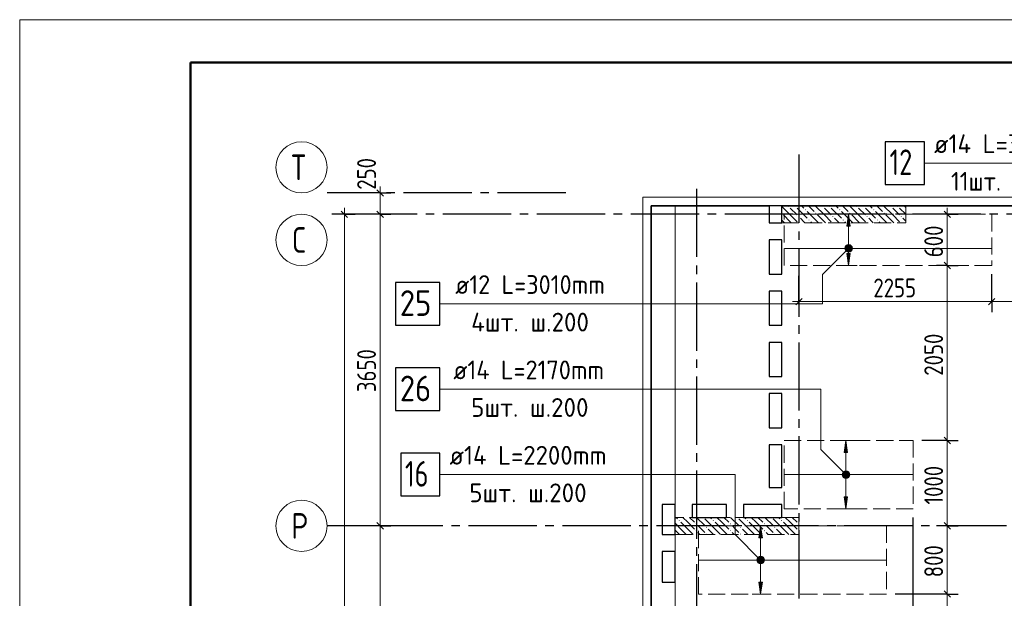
# Model space of a CAD drawing. Header units: millimetres. Extents: x 0 to 43617, y 0 to 59400.
# Tile 23 of 31: x 0 to 11528, y 52621 to 59400. Entities that reach past the tile are written whole.
import ezdxf

# ---------------------------------------------------------------- set-up
doc = ezdxf.new("R2010")
doc.units = ezdxf.units.MM
doc.linetypes.add('______2', pattern=[270, 200, -70])
doc.linetypes.add('______5', pattern=[1100, 800, -100, 100, -100])
for name, color, linetype, lineweight in [('Standard', 7, 'Continuous', 25), ('ДОП Верх по У', 7, 'Continuous', 25), ('ЖБ Пилон', 180, 'Continuous', 25), ('Оси', 40, '______5', 18), ('Позиционная метка номер позиции', 7, 'Continuous', 13), ('Примечания', 7, 'Continuous', 25)]:
    doc.layers.add(name, color=color, linetype=linetype, lineweight=lineweight)
doc.layers.add('ЖБ Перекрытие верхний уровень', color=7, linetype='Continuous', lineweight=25, true_color=0xe0e0ff)
doc.styles.add('GOST 2.304-81', font='txt')
doc.styles.add('ISOCPEUR', font='txt')

msp = doc.modelspace()

# ---------------------------------------------------------------- hatches: boundary and pattern name
at = {"layer": 'ДОП Верх по У', "linetype": 'Continuous', "lineweight": 13, "transparency": 33554687}
for points in [[(9725, 56980), (9705, 57120), (9685, 56980)], [(9667, 56720), (9742, 56720), (9737, 56739)], [(9667, 56720), (9737, 56739), (9673, 56739)], [(9673, 56701), (9742, 56720), (9667, 56720)], [(9673, 56739), (9737, 56739), (9724, 56752)], [(9673, 56739), (9724, 56752), (9686, 56752)], [(9673, 56701), (9737, 56701), (9742, 56720)], [(9686, 56752), (9724, 56752), (9705, 56758)], [(9686, 56688), (9737, 56701), (9673, 56701)], [(9686, 56688), (9724, 56688), (9737, 56701)], [(9724, 56688), (9686, 56688), (9705, 56683)], [(9694, 54330), (9674, 54470), (9654, 54330)], [(9636, 54070), (9711, 54070), (9706, 54089)], [(9636, 54070), (9706, 54089), (9642, 54089)], [(9642, 54051), (9711, 54070), (9636, 54070)], [(9642, 54089), (9706, 54089), (9693, 54102)], [(9642, 54089), (9693, 54102), (9655, 54102)], [(9642, 54051), (9706, 54051), (9711, 54070)], [(9655, 54102), (9693, 54102), (9674, 54108)], [(9655, 54038), (9706, 54051), (9642, 54051)], [(9655, 54038), (9693, 54038), (9706, 54051)], [(9693, 54038), (9655, 54038), (9674, 54033)], [(8695, 53330), (8675, 53470), (8655, 53330)], [(8637, 53070), (8712, 53070), (8707, 53089)], [(8637, 53070), (8707, 53089), (8642, 53089)], [(8642, 53051), (8712, 53070), (8637, 53070)], [(8642, 53089), (8707, 53089), (8693, 53102)], [(8642, 53089), (8693, 53102), (8656, 53102)], [(8642, 53051), (8707, 53051), (8712, 53070)], [(8656, 53038), (8707, 53051), (8642, 53051)], [(8656, 53102), (8693, 53102), (8675, 53108)], [(8656, 53038), (8693, 53038), (8707, 53051)], [(8693, 53038), (8656, 53038), (8675, 53033)]]:
    msp.add_hatch(color=7, dxfattribs=at).paths.add_polyline_path(points)
for points in [[(9725, 56660), (9705, 56520), (9685, 56660)], [(9694, 53810), (9674, 53670), (9654, 53810)], [(8695, 52810), (8675, 52670), (8655, 52810)]]:
    msp.add_hatch(color=7, dxfattribs=at).paths.add_polyline_path(points, flags=16)
at = {"layer": 'ЖБ Пилон', "linetype": 'Continuous', "lineweight": 18, "transparency": 33554687}
for points in [[(8994, 57213), (9001, 57220), (9007, 57213), (9001, 57207)], [(9074, 57213), (9081, 57220), (9087, 57213), (9081, 57207)], [(9194, 57173), (9201, 57180), (9207, 57173), (9201, 57167)], [(9394, 57213), (9401, 57220), (9407, 57213), (9401, 57207)], [(9474, 57213), (9481, 57220), (9487, 57213), (9481, 57207)], [(9594, 57173), (9601, 57180), (9607, 57173), (9601, 57167)], [(9794, 57213), (9801, 57220), (9807, 57213), (9801, 57207)], [(9874, 57213), (9881, 57220), (9887, 57213), (9881, 57207)], [(9994, 57173), (10001, 57180), (10007, 57173), (10001, 57167)], [(10194, 57213), (10201, 57220), (10207, 57213), (10201, 57207)], [(10274, 57213), (10281, 57220), (10287, 57213), (10281, 57207)], [(8924, 57137), (8927, 57133), (8924, 57130)], [(9114, 57093), (9121, 57100), (9127, 57093), (9121, 57087)], [(9314, 57133), (9321, 57140), (9327, 57133), (9321, 57127)], [(9514, 57093), (9521, 57100), (9527, 57093), (9521, 57087)], [(9714, 57133), (9721, 57140), (9727, 57133), (9721, 57127)], [(9914, 57093), (9921, 57100), (9927, 57093), (9921, 57087)], [(10114, 57133), (10121, 57140), (10127, 57133), (10121, 57127)], [(10314, 57093), (10321, 57100), (10327, 57093), (10321, 57087)], [(9234, 57053), (9241, 57060), (9247, 57053), (9241, 57047)], [(9634, 57053), (9641, 57060), (9647, 57053), (9641, 57047)], [(10034, 57053), (10041, 57060), (10047, 57053), (10041, 57047)], [(7714, 53533), (7721, 53540), (7727, 53533), (7721, 53527)], [(7914, 53493), (7921, 53500), (7927, 53493), (7921, 53487)], [(8004, 53570), (8001, 53567), (7998, 53570)], [(8114, 53533), (8121, 53540), (8127, 53533), (8121, 53527)], [(8314, 53493), (8321, 53500), (8327, 53493), (8321, 53487)], [(8404, 53570), (8401, 53567), (8398, 53570)], [(8514, 53533), (8521, 53540), (8527, 53533), (8521, 53527)], [(8714, 53493), (8721, 53500), (8727, 53493), (8721, 53487)], [(8804, 53570), (8801, 53567), (8798, 53570)], [(8914, 53533), (8921, 53540), (8927, 53533), (8921, 53527)], [(9114, 53493), (9121, 53500), (9124, 53497), (9124, 53490), (9121, 53487)], [(7914, 53413), (7921, 53420), (7927, 53413), (7921, 53407)], [(8034, 53453), (8041, 53460), (8047, 53453), (8041, 53447)], [(8034, 53373), (8041, 53380), (8047, 53373), (8044, 53370), (8038, 53370)], [(8314, 53413), (8321, 53420), (8327, 53413), (8321, 53407)], [(8434, 53453), (8441, 53460), (8447, 53453), (8441, 53447)], [(8434, 53373), (8441, 53380), (8447, 53373), (8444, 53370), (8438, 53370)], [(8714, 53413), (8721, 53420), (8727, 53413), (8721, 53407)], [(8834, 53453), (8841, 53460), (8847, 53453), (8841, 53447)], [(8834, 53373), (8841, 53380), (8847, 53373), (8844, 53370), (8838, 53370)], [(9114, 53413), (9121, 53420), (9124, 53417), (9124, 53410), (9121, 53407)]]:
    msp.add_hatch(color=7, dxfattribs=at).paths.add_polyline_path(points, flags=16)
at = {"layer": 'Позиционная метка номер позиции', "linetype": 'Continuous', "lineweight": 13, "transparency": 33554687}
for points in [[(9737, 56688), (9673, 56752), (9662, 56731)], [(9737, 56688), (9662, 56731), (9716, 56677)], [(9716, 56677), (9662, 56731), (9662, 56709)], [(9748, 56709), (9694, 56763), (9673, 56752)], [(9748, 56709), (9673, 56752), (9737, 56688)], [(9748, 56731), (9716, 56763), (9694, 56763)], [(9748, 56731), (9694, 56763), (9748, 56709)], [(9716, 56763), (9748, 56731), (9737, 56752)], [(9716, 56677), (9662, 56709), (9694, 56677)], [(9694, 56677), (9662, 56709), (9673, 56688)], [(9642, 54038), (9685, 54113), (9631, 54059)], [(9631, 54059), (9685, 54113), (9663, 54113)], [(9631, 54059), (9663, 54113), (9631, 54081)], [(9631, 54081), (9663, 54113), (9642, 54102)], [(9642, 54038), (9706, 54102), (9685, 54113)], [(9663, 54027), (9706, 54102), (9642, 54038)], [(9663, 54027), (9717, 54081), (9706, 54102)], [(9685, 54027), (9717, 54081), (9663, 54027)], [(9685, 54027), (9717, 54059), (9717, 54081)], [(9717, 54059), (9685, 54027), (9706, 54038)], [(8643, 53038), (8686, 53113), (8631, 53059)], [(8631, 53059), (8686, 53113), (8663, 53113)], [(8631, 53059), (8663, 53113), (8631, 53081)], [(8631, 53081), (8663, 53113), (8643, 53102)], [(8643, 53038), (8707, 53102), (8686, 53113)], [(8663, 53027), (8707, 53102), (8643, 53038)], [(8663, 53027), (8718, 53081), (8707, 53102)], [(8686, 53027), (8718, 53081), (8663, 53027)], [(8686, 53027), (8718, 53059), (8718, 53081)], [(8718, 53059), (8686, 53027), (8707, 53038)]]:
    msp.add_hatch(color=7, dxfattribs=at).paths.add_polyline_path(points)

# ---------------------------------------------------------------- linework, layer by layer
at = {"layer": 'Standard', "color": 7, "linetype": 'Continuous', "lineweight": 13, "transparency": 33554687}
for p, q in [((4221, 57370), (4221, 57445)), ((4221, 57120), (4221, 57370)), ((3802, 57120), (3802, 57195)), ((10861, 57120), (10861, 57195)), ((4221, 53470), (4221, 57120)), ((10861, 57120), (10861, 56520)), ((9124, 56098), (9049, 56098)), ((11381, 56098), (12989, 56098)), ((10861, 54470), (10861, 53470)), ((4221, 50170), (4221, 53470)), ((10861, 53470), (10861, 52670)), ((10861, 52670), (10861, 50350))]:
    msp.add_line(p, q, dxfattribs=at)
at = {"layer": 'Standard', "color": 251, "linetype": 'Continuous', "lineweight": -3, "true_color": 0x656565, "transparency": 33554687}
for p, q in [((4221, 57370), (4096, 57370)), ((4221, 57370), (4346, 57370)), ((3802, 57120), (3677, 57120)), ((3802, 57120), (3927, 57120)), ((3802, 57120), (3802, 57120)), ((4221, 57120), (4096, 57120)), ((4221, 57120), (4346, 57120)), ((10861, 57120), (10561, 57120)), ((10861, 57120), (10736, 57120)), ((10861, 57120), (10986, 57120)), ((10861, 56520), (10736, 56520)), ((10861, 56520), (10986, 56520)), ((10861, 56520), (10861, 56520)), ((9124, 56098), (9124, 56400)), ((9124, 56098), (9124, 56223)), ((11381, 56098), (11381, 56223)), ((9124, 56098), (9124, 55973)), ((11381, 56098), (11381, 55973)), ((10861, 54470), (10736, 54470)), ((10861, 54470), (10986, 54470)), ((4221, 53470), (4096, 53470)), ((4221, 53470), (4346, 53470)), ((10861, 53470), (10736, 53470)), ((10861, 53470), (10986, 53470)), ((10861, 52670), (10736, 52670)), ((10861, 52670), (10986, 52670))]:
    msp.add_line(p, q, dxfattribs=at)
at = {"layer": 'Standard', "color": 7, "linetype": 'Continuous', "lineweight": 25, "transparency": 33554687}
for p, q in [((4258, 57333), (4183, 57408)), ((7394, 28680), (7394, 57220)), ((7394, 57220), (8774, 57220)), ((8774, 57220), (8774, 57020)), ((8924, 57020), (8924, 57220)), ((8924, 57220), (22354, 57220)), ((3839, 57083), (3764, 57158)), ((4258, 57083), (4183, 57158)), ((10823, 57158), (10898, 57083)), ((8774, 57020), (8924, 57020)), ((8774, 56820), (8774, 56420)), ((8924, 56820), (8774, 56820)), ((8924, 56420), (8924, 56820)), ((10823, 56558), (10898, 56483)), ((8774, 56420), (8924, 56420)), ((8774, 56220), (8774, 55820)), ((8924, 56220), (8774, 56220)), ((8924, 55820), (8924, 56220)), ((9086, 56060), (9161, 56135)), ((11343, 56060), (11418, 56135)), ((8774, 55820), (8924, 55820)), ((8774, 55620), (8774, 55220)), ((8924, 55620), (8774, 55620)), ((8924, 55220), (8924, 55620)), ((8774, 55220), (8924, 55220)), ((8774, 55020), (8774, 54620)), ((8924, 55020), (8774, 55020)), ((8924, 54620), (8924, 55020)), ((8774, 54620), (8924, 54620)), ((8774, 54420), (8774, 53920)), ((8924, 54420), (8774, 54420)), ((8924, 53920), (8924, 54420)), ((10823, 54508), (10898, 54433)), ((8774, 53920), (8924, 53920)), ((7524, 53720), (7524, 53370)), ((7674, 53720), (7524, 53720)), ((7674, 53370), (7674, 53720)), ((7874, 53720), (7874, 53570)), ((8274, 53720), (7874, 53720)), ((8274, 53570), (8274, 53720)), ((8474, 53720), (8474, 53570)), ((8924, 53720), (8474, 53720)), ((8924, 53570), (8924, 53720)), ((4258, 53433), (4183, 53508)), ((7874, 53570), (8274, 53570)), ((8474, 53570), (8924, 53570)), ((10823, 53508), (10898, 53433)), ((7524, 53370), (7674, 53370)), ((7524, 53170), (7524, 52810)), ((7674, 53170), (7524, 53170)), ((7674, 52810), (7674, 53170)), ((7524, 52810), (7674, 52810)), ((10823, 52708), (10898, 52633))]:
    msp.add_line(p, q, dxfattribs=at)
at = {"layer": 'Standard', "color": 7, "linetype": 'Continuous', "lineweight": 13, "transparency": 33554687}
msp.add_lwpolyline([(0, 0), (42000, 0), (42000, 59400), (0, 59400), (0, 0)], close=True, dxfattribs=at)
at = {"layer": 'Standard', "color": 7, "linetype": 'Continuous', "lineweight": 18, "transparency": 33554687}
msp.add_lwpolyline([(42000, 59400), (0, 59400), (0, 0), (42000, 0), (42000, 59400)], dxfattribs=at)
at = {"layer": 'Standard', "color": 7, "linetype": 'Continuous', "lineweight": 13, "transparency": 33554687}
for points in [[(42000, 59400), (0, 59400), (0, 0), (42000, 0), (42000, 59400)], [(7674, 10380), (33074, 10380), (33074, 57220), (7674, 57220), (7674, 10380)], [(3802, 10630), (3802, 33448), (3802, 33448), (3802, 57120)], [(10861, 56520), (10861, 56510), (10861, 56510), (10861, 56129), (10861, 56129), (10861, 54470)], [(9124, 56098), (10848, 56098), (10848, 56098), (11090, 56098), (11090, 56098), (11381, 56098)]]:
    msp.add_lwpolyline(points, dxfattribs=at)
at = {"layer": 'Standard', "color": 7, "linetype": 'Continuous', "lineweight": 50, "transparency": 33554687}
msp.add_lwpolyline([(2000, 58900), (41500, 58900), (41500, 500), (2000, 500), (2000, 58900)], close=True, dxfattribs=at)
at = {"layer": 'Standard', "color": 251, "linetype": 'Continuous', "lineweight": -3, "true_color": 0x656565, "transparency": 33554687}
for points in [[(4221, 57370), (4204, 57370), (4204, 57370), (3700, 57370)], [(4221, 57120), (4204, 57120), (4204, 57120), (3700, 57120)], [(11381, 56098), (11381, 56115), (11381, 56115), (11381, 56115), (11381, 56115), (11381, 56115), (11381, 56115), (11381, 56115), (11381, 56115), (11381, 56115), (11381, 56115), (11381, 56115), (11381, 56115), (11381, 56115), (11381, 56115), (11381, 56260), (11381, 56260), (11381, 56420)], [(10861, 54470), (10844, 54470), (10844, 54470), (10844, 54470), (10844, 54470), (10844, 54470), (10844, 54470), (10844, 54470), (10844, 54470), (10844, 54470), (10844, 54470), (10844, 54470), (10844, 54470), (10844, 54470), (10844, 54470), (10844, 54470), (10844, 54470), (10844, 54470), (10844, 54470), (10844, 54470), (10844, 54470), (10844, 54470), (10844, 54470), (10844, 54470), (10844, 54470), (10844, 54470), (10844, 54470), (10844, 54470), (10844, 54470), (10844, 54470), (10844, 54470), (10844, 54470), (10844, 54470), (10844, 54470), (10844, 54470), (10844, 54470), (10844, 54470), (10844, 54470), (10844, 54470), (10844, 54470), (10844, 54470), (10844, 54470), (10844, 54470), (10844, 54470), (10844, 54470), (10844, 54470), (10844, 54470), (10844, 54470), (10844, 54470), (10844, 54470), (10844, 54470), (10844, 54470), (10844, 54470), (10844, 54470), (10844, 54470), (10844, 54470), (10844, 54470), (10844, 54470), (10844, 54470), (10561, 54470)], [(10461, 52196), (10461, 52455), (10461, 52455), (10461, 53570)], [(4221, 53470), (4204, 53470), (4204, 53470), (4204, 53470), (4204, 53470), (3700, 53470)], [(10861, 53470), (10844, 53470), (10844, 53470), (10844, 53470), (10844, 53470), (10844, 53470), (10844, 53470), (10844, 53470), (10844, 53470), (10844, 53470), (10844, 53470), (10844, 53470), (10844, 53470), (10844, 53470), (10844, 53470), (10844, 53470), (10844, 53470), (10844, 53470), (10844, 53470), (10844, 53470), (10844, 53470), (10844, 53470), (10844, 53470), (10844, 53470), (10844, 53470), (10844, 53470), (10844, 53470), (10844, 53470), (10844, 53470), (10844, 53470), (10844, 53470), (10844, 53470), (10844, 53470), (10844, 53470), (10844, 53470), (10844, 53470), (10844, 53470), (10844, 53470), (10844, 53470), (10844, 53470), (10844, 53470), (10844, 53470), (10844, 53470), (10844, 53470), (10844, 53470), (10844, 53470), (10844, 53470), (10844, 53470), (10844, 53470), (10844, 53470), (10844, 53470), (10844, 53470), (10844, 53470), (10844, 53470), (10844, 53470), (10844, 53470), (10844, 53470), (10837, 53470)], [(10861, 52670), (10844, 52670), (10844, 52670), (10844, 52670), (10844, 52670), (10844, 52670), (10844, 52670), (10844, 52670), (10844, 52670), (10844, 52670), (10844, 52670), (10844, 52670), (10844, 52670), (10844, 52670), (10844, 52670), (10844, 52670), (10844, 52670), (10844, 52670), (10844, 52670), (10844, 52670), (10844, 52670), (10844, 52670), (10844, 52670), (10844, 52670), (10844, 52670), (10844, 52670), (10844, 52670), (10844, 52670), (10844, 52670), (10844, 52670), (10844, 52670), (10844, 52670), (10844, 52670), (10844, 52670), (10844, 52670), (10844, 52670), (10844, 52670), (10844, 52670), (10844, 52670), (10844, 52670), (10844, 52670), (10844, 52670), (10844, 52670), (10844, 52670), (10844, 52670), (10844, 52670), (10844, 52670), (10844, 52670), (10844, 52670), (10844, 52670), (10844, 52670), (10844, 52670), (10844, 52670), (10844, 52670), (10844, 52670), (10249, 52670)]]:
    msp.add_lwpolyline(points, dxfattribs=at)
at = {"layer": 'Standard', "color": 254, "linetype": 'Continuous', "lineweight": 18, "true_color": 0xc4c4ff, "transparency": 33554687}
msp.add_lwpolyline([(7294, 10000), (33174, 10000), (33174, 57320), (7294, 57320), (7294, 10000)], dxfattribs=at)
at = {"layer": 'Standard', "color": 7, "linetype": 'Continuous', "lineweight": 25, "transparency": 33554687}
msp.add_lwpolyline([(7394, 10100), (33074, 10100), (33074, 57220), (7394, 57220), (7394, 10100)], dxfattribs=at)
at = {"layer": 'ДОП Верх по У', "color": 7, "linetype": 'Continuous', "lineweight": 13, "transparency": 33554687}
for p, q in [((10686, 57720), (12794, 57720)), ((5079, 56070), (7121, 56070)), ((5057, 55070), (7121, 55070)), ((5013, 54070), (7121, 54070))]:
    msp.add_line(p, q, dxfattribs=at)
at = {"layer": 'ДОП Верх по У', "color": 251, "linetype": 'Continuous', "lineweight": 13, "true_color": 0x494949, "transparency": 33554687}
for p, q in [((9705, 57120), (9605, 57120)), ((9705, 57120), (9685, 56980)), ((9725, 56980), (9705, 57120)), ((9705, 57120), (9805, 57120)), ((9705, 57120), (9705, 57120)), ((9685, 56980), (9725, 56980)), ((9705, 56750), (9705, 56980)), ((9667, 56720), (9667, 56720)), ((9742, 56720), (9742, 56720)), ((9705, 56520), (9685, 56660)), ((9685, 56660), (9725, 56660)), ((9705, 56660), (9705, 56690)), ((9725, 56660), (9705, 56520)), ((9705, 56520), (9605, 56520)), ((9705, 56520), (9805, 56520)), ((9705, 56520), (9705, 56520)), ((9674, 54470), (9574, 54470)), ((9674, 54470), (9654, 54330)), ((9694, 54330), (9674, 54470)), ((9674, 54470), (9774, 54470)), ((9674, 54470), (9674, 54470)), ((9654, 54330), (9694, 54330)), ((9674, 54100), (9674, 54330)), ((9636, 54070), (9636, 54070)), ((9711, 54070), (9711, 54070)), ((9674, 53810), (9674, 54040)), ((9674, 53670), (9654, 53810)), ((9654, 53810), (9694, 53810)), ((9694, 53810), (9674, 53670)), ((9674, 53670), (9574, 53670)), ((9674, 53670), (9774, 53670)), ((9674, 53670), (9674, 53670)), ((8675, 53470), (8575, 53470)), ((8675, 53470), (8655, 53330)), ((8695, 53330), (8675, 53470)), ((8675, 53470), (8775, 53470)), ((8675, 53470), (8675, 53470)), ((8655, 53330), (8695, 53330)), ((8675, 53100), (8675, 53330)), ((8637, 53070), (8637, 53070)), ((8675, 52810), (8675, 53040)), ((8712, 53070), (8712, 53070)), ((8675, 52670), (8655, 52810)), ((8655, 52810), (8695, 52810)), ((8695, 52810), (8675, 52670)), ((8675, 52670), (8575, 52670)), ((8675, 52670), (8775, 52670)), ((8675, 52670), (8675, 52670))]:
    msp.add_line(p, q, dxfattribs=at)
at = {"layer": 'ДОП Верх по У', "color": 7, "linetype": 'Continuous', "lineweight": 18, "transparency": 33554687}
for p, q in [((11375, 56720), (8955, 56720)), ((10456, 54070), (8956, 54070)), ((10142, 53070), (7956, 53070))]:
    msp.add_line(p, q, dxfattribs=at)
at = {"layer": 'ДОП Верх по У', "color": 7, "linetype": 'Continuous', "lineweight": 25, "transparency": 33554687}
for points in [[(10134, 57470), (10594, 57470), (10594, 57970), (10134, 57970), (10134, 57470)], [(4401, 55820), (4921, 55820), (4921, 56320), (4401, 56320), (4401, 55820)], [(4401, 54820), (4921, 54820), (4921, 55320), (4401, 55320), (4401, 54820)], [(4461, 53820), (4921, 53820), (4921, 54320), (4461, 54320), (4461, 53820)]]:
    msp.add_lwpolyline(points, dxfattribs=at)
at = {"layer": 'ДОП Верх по У', "color": 251, "linetype": 'Continuous', "lineweight": 13, "true_color": 0x494949, "transparency": 33554687}
for centre in [(9705, 56720), (9674, 54070), (8675, 53070)]:
    msp.add_circle(centre, 37.5, dxfattribs=at)
at = {"layer": 'ЖБ Перекрытие верхний уровень', "color": 7, "linetype": 'Continuous', "lineweight": 18, "transparency": 33554687}
for p, q in [((8774, 57220), (7394, 57220)), ((7394, 57220), (7394, 28680)), ((8774, 57020), (8774, 57220)), ((22354, 57220), (8924, 57220)), ((8924, 57220), (8924, 57020)), ((8924, 57020), (8774, 57020)), ((8774, 56820), (8924, 56820)), ((8774, 56420), (8774, 56820)), ((8924, 56820), (8924, 56420)), ((8924, 56420), (8774, 56420)), ((8774, 55820), (8774, 56220)), ((8774, 56220), (8924, 56220)), ((8924, 56220), (8924, 55820)), ((8924, 55820), (8774, 55820)), ((8774, 55220), (8774, 55620)), ((8774, 55620), (8924, 55620)), ((8924, 55620), (8924, 55220)), ((8924, 55220), (8774, 55220)), ((8774, 54620), (8774, 55020)), ((8774, 55020), (8924, 55020)), ((8924, 55020), (8924, 54620)), ((8924, 54620), (8774, 54620)), ((8774, 53920), (8774, 54420)), ((8774, 54420), (8924, 54420)), ((8924, 54420), (8924, 53920)), ((8924, 53920), (8774, 53920)), ((7524, 53720), (7674, 53720)), ((7524, 53370), (7524, 53720)), ((7674, 53720), (7674, 53370)), ((7874, 53570), (7874, 53720)), ((7874, 53720), (8274, 53720)), ((8274, 53720), (8274, 53570)), ((8474, 53570), (8474, 53720)), ((8474, 53720), (8924, 53720)), ((8924, 53720), (8924, 53570)), ((8274, 53570), (7874, 53570)), ((8924, 53570), (8474, 53570)), ((7674, 53370), (7524, 53370)), ((7524, 52810), (7524, 53170)), ((7524, 53170), (7674, 53170)), ((7674, 53170), (7674, 52810)), ((7674, 52810), (7524, 52810))]:
    msp.add_line(p, q, dxfattribs=at)
at = {"layer": 'ЖБ Пилон', "color": 253, "linetype": '______2', "lineweight": 13, "true_color": 0xa0a0a0, "transparency": 33554687}
for p, q in [((10374, 57220), (8924, 57220)), ((8924, 57220), (8924, 57020)), ((10374, 57020), (10374, 57220)), ((8924, 57020), (10374, 57020)), ((9124, 53570), (7674, 53570)), ((7674, 53570), (7674, 53370)), ((9124, 53370), (9124, 53570)), ((7674, 53370), (9124, 53370))]:
    msp.add_line(p, q, dxfattribs=at)
at = {"layer": 'ЖБ Пилон', "color": 9, "linetype": 'Continuous', "lineweight": 18, "true_color": 0xc7c7c7, "transparency": 33554687}
for p, q in [((9021, 57113), (8924, 57210)), ((9021, 57193), (9101, 57113)), ((9101, 57193), (9221, 57073)), ((9154, 57220), (9181, 57193)), ((9234, 57220), (9301, 57153)), ((9421, 57113), (9314, 57220)), ((9421, 57193), (9501, 57113)), ((9501, 57193), (9621, 57073)), ((9554, 57220), (9581, 57193)), ((9634, 57220), (9701, 57153)), ((9821, 57113), (9714, 57220)), ((9821, 57193), (9901, 57113)), ((9901, 57193), (10021, 57073)), ((9954, 57220), (9981, 57193)), ((10034, 57220), (10101, 57153)), ((10221, 57113), (10114, 57220)), ((10221, 57193), (10301, 57113)), ((10301, 57193), (10374, 57120)), ((10354, 57220), (10374, 57200)), ((8941, 57113), (9021, 57033)), ((9021, 57113), (9101, 57033)), ((9181, 57033), (9141, 57073)), ((9341, 57033), (9221, 57153)), ((9341, 57113), (9421, 57033)), ((9421, 57113), (9501, 57033)), ((9581, 57033), (9541, 57073)), ((9741, 57033), (9621, 57153)), ((9741, 57113), (9821, 57033)), ((9821, 57113), (9901, 57033)), ((9981, 57033), (9941, 57073)), ((10141, 57033), (10021, 57153)), ((10141, 57113), (10221, 57033)), ((10221, 57113), (10301, 57033)), ((10374, 57040), (10341, 57073)), ((8941, 57033), (8924, 57050)), ((8941, 57033), (8954, 57020)), ((9021, 57033), (9034, 57020)), ((9194, 57020), (9181, 57033)), ((9261, 57033), (9274, 57020)), ((9341, 57033), (9354, 57020)), ((9421, 57033), (9434, 57020)), ((9594, 57020), (9581, 57033)), ((9661, 57033), (9674, 57020)), ((9741, 57033), (9754, 57020)), ((9821, 57033), (9834, 57020)), ((9994, 57020), (9981, 57033)), ((10061, 57033), (10074, 57020)), ((10141, 57033), (10154, 57020)), ((10221, 57033), (10234, 57020)), ((7741, 53433), (7674, 53500)), ((7684, 53570), (7701, 53553)), ((7741, 53513), (7821, 53433)), ((7821, 53513), (7764, 53570)), ((7821, 53513), (7901, 53433)), ((7844, 53570), (7901, 53513)), ((7924, 53570), (8021, 53473)), ((8141, 53433), (8021, 53553)), ((8084, 53570), (8101, 53553)), ((8141, 53513), (8221, 53433)), ((8221, 53513), (8164, 53570)), ((8221, 53513), (8301, 53433)), ((8244, 53570), (8301, 53513)), ((8324, 53570), (8421, 53473)), ((8541, 53433), (8421, 53553)), ((8484, 53570), (8501, 53553)), ((8541, 53513), (8621, 53433)), ((8621, 53513), (8564, 53570)), ((8621, 53513), (8701, 53433)), ((8644, 53570), (8701, 53513)), ((8724, 53570), (8821, 53473)), ((8941, 53433), (8821, 53553)), ((8884, 53570), (8901, 53553)), ((8941, 53513), (9021, 53433)), ((9021, 53513), (8964, 53570)), ((9021, 53513), (9101, 53433)), ((9044, 53570), (9101, 53513)), ((7674, 53420), (7724, 53370)), ((7741, 53433), (7804, 53370)), ((7821, 53433), (7884, 53370)), ((7981, 53433), (7941, 53473)), ((7941, 53393), (7964, 53370)), ((8021, 53393), (7981, 53433)), ((8061, 53433), (8124, 53370)), ((8141, 53433), (8204, 53370)), ((8221, 53433), (8284, 53370)), ((8381, 53433), (8341, 53473)), ((8341, 53393), (8364, 53370)), ((8421, 53393), (8381, 53433)), ((8461, 53433), (8524, 53370)), ((8541, 53433), (8604, 53370)), ((8621, 53433), (8684, 53370)), ((8781, 53433), (8741, 53473)), ((8741, 53393), (8764, 53370)), ((8821, 53393), (8781, 53433)), ((8861, 53433), (8924, 53370)), ((8941, 53433), (9004, 53370)), ((9021, 53433), (9084, 53370))]:
    msp.add_line(p, q, dxfattribs=at)
at = {"layer": 'Оси', "color": 8, "linetype": '______5', "lineweight": -3, "transparency": 33554687}
for p, q in [((9124, 57820), (9124, 7100)), ((7924, 57420), (7924, 7100)), ((6394, 57370), (3600, 57370)), ((23354, 57120), (3600, 57120)), ((22554, 53470), (3600, 53470))]:
    msp.add_line(p, q, dxfattribs=at)
at = {"layer": 'Оси', "color": 7, "linetype": 'Continuous', "lineweight": 13, "transparency": 33554687}
for centre in [(3300, 57670), (3300, 56820), (3300, 53470)]:
    msp.add_circle(centre, 300, dxfattribs=at)
at = {"layer": 'Позиционная метка номер позиции', "color": 7, "linetype": 'Continuous', "lineweight": 13, "transparency": 33554687}
for p, q in [((9673, 56752), (9673, 56752)), ((9737, 56752), (9737, 56752)), ((9673, 56688), (9673, 56688)), ((9737, 56688), (9737, 56688)), ((9642, 54102), (9642, 54102)), ((9706, 54102), (9706, 54102)), ((9642, 54038), (9642, 54038)), ((9706, 54038), (9706, 54038)), ((8643, 53102), (8643, 53102)), ((8643, 53038), (8643, 53038)), ((8707, 53102), (8707, 53102)), ((8707, 53038), (8707, 53038))]:
    msp.add_line(p, q, dxfattribs=at)
for points in [[(13594, 53470), (13094, 53970), (13094, 57720), (10594, 57720)], [(9705, 56720), (9400, 56415), (9400, 56070), (4921, 56070)], [(9674, 54070), (9381, 54363), (9381, 55070), (4921, 55070)], [(8675, 53070), (8375, 53370), (8375, 54070), (4921, 54070)]]:
    msp.add_lwpolyline(points, dxfattribs=at)
for centre in [(9705, 56720), (9674, 54070), (8675, 53070)]:
    msp.add_circle(centre, 45, dxfattribs=at)
at = {"layer": 'Примечания', "color": 7, "linetype": '______2', "lineweight": 18, "transparency": 33554687}
for p, q in [((8949, 57120), (11381, 57120)), ((8949, 56520), (8949, 57120)), ((11381, 57120), (11381, 56520)), ((11381, 56520), (8949, 56520)), ((8949, 54470), (10461, 54470)), ((8949, 53670), (8949, 54470)), ((10461, 54470), (10461, 53670)), ((10461, 53670), (8949, 53670)), ((7949, 53470), (10149, 53470)), ((7949, 52670), (7949, 53470)), ((10149, 53470), (10149, 52670)), ((10149, 52670), (7949, 52670))]:
    msp.add_line(p, q, dxfattribs=at)

# ---------------------------------------------------------------- texts
at = {"layer": 'Standard', "color": 7, "linetype": 'Continuous', "lineweight": 25, "transparency": 33554687, "char_height": 220, "attachment_point": 7, "rotation": 90, "style": 'GOST 2.304-81'}
for s, insert, width in [('250', (4171, 57408), 516.4), ('600', (10811, 56617), 531.97), ('2050', (10811, 55229), 657.05), ('3650', (4171, 55037), 641.48), ('1000', (10811, 53720), 625.73), ('800', (10811, 52867), 531.97)]:
    msp.add_mtext(s, dxfattribs=dict(at, insert=insert, width=width))
at = {"layer": 'Standard', "color": 7, "linetype": 'Continuous', "lineweight": 25, "transparency": 33554687, "insert": (9995, 56148), "char_height": 220, "width": 641.48, "attachment_point": 7, "style": 'GOST 2.304-81'}
msp.add_mtext('2255', dxfattribs=at)
at = {"layer": 'ДОП Верх по У', "color": 7, "linetype": 'Continuous', "lineweight": 13, "transparency": 33554687, "attachment_point": 7, "style": 'ISOCPEUR'}
for s, insert, char_height, width in [('\\W0.96;ø14 L=3600mm ', (10706, 57837), 220, 2172.62), ('\\W0.75;12', (10184, 57580), 300, 472.29), ('\\W0.93;11шт. ш.200 ', (10904, 57397), 220, 1773.35), ('\\W0.94;ø12 L=3010mm ', (5099, 56187), 220, 2104.38), ('\\W0.87;25', (4451, 55930), 300, 550.8), ('\\W0.97;4шт. ш.200 ', (5286, 55747), 220, 1734.41), ('\\W0.94;ø14 L=2170mm ', (5077, 55187), 220, 2126.5), ('\\W0.87;26', (4451, 54930), 300, 550.8), ('\\W0.97;5шт. ш.200 ', (5286, 54747), 220, 1712.32), ('\\W0.96;ø14 L=2200mm ', (5033, 54187), 220, 2172.61), ('\\W0.75;16', (4511, 53930), 300, 472.29), ('\\W0.97;5шт. ш.200 ', (5264, 53747), 220, 1712.32)]:
    msp.add_mtext(s, dxfattribs=dict(at, insert=insert, char_height=char_height, width=width))
at = {"layer": 'Оси', "color": 7, "linetype": 'Continuous', "lineweight": 25, "transparency": 33554687, "char_height": 300, "attachment_point": 7, "style": 'ISOCPEUR'}
for s, insert, width in [('\\W0.80;Т', (3180, 57520), 359.83), ('\\W0.78;С', (3195, 56670), 326.41), ('\\W0.80;Р', (3180, 53320), 359.83)]:
    msp.add_mtext(s, dxfattribs=dict(at, insert=insert, width=width))

doc.saveas('drawing.dxf')
